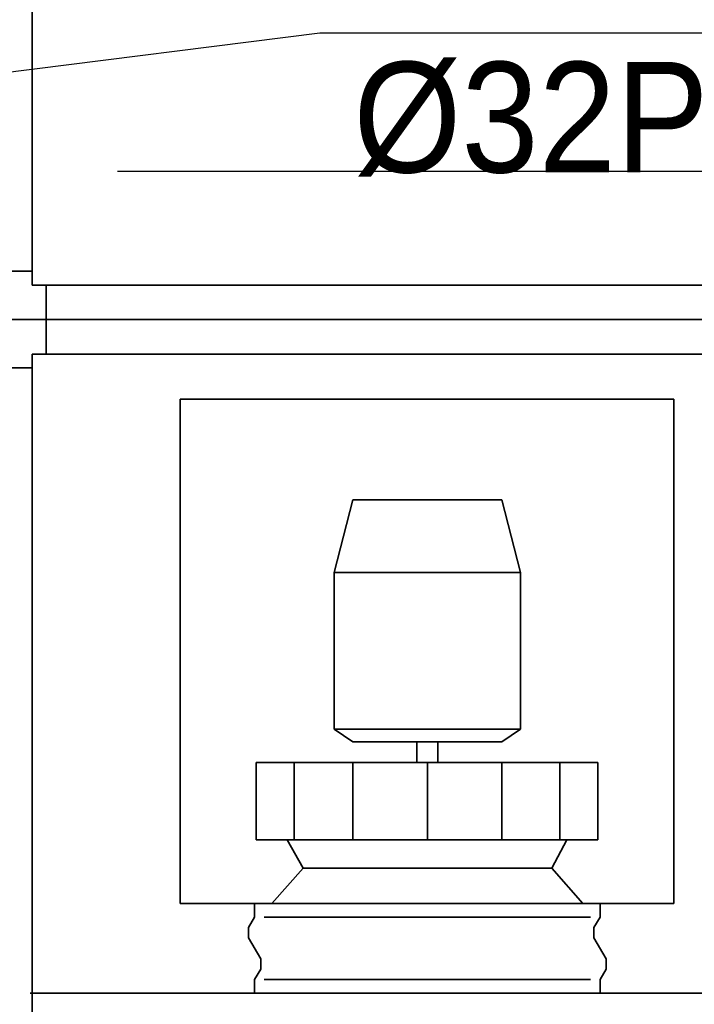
# Model space of a CAD drawing. Header units: millimetres. Extents: x -53858 to 733, y -20463 to 1307.
# Tile 26 of 256: x -51294 to -51197, y -16865 to -16722. Entities that reach past the tile are written whole.
import ezdxf

# ---------------------------------------------------------------- set-up
doc = ezdxf.new("R2010")
doc.units = ezdxf.units.MM
doc.linetypes.add('CONTINOUS', pattern=[0])
doc.linetypes.add('XREF_2024_11_27_RZUT_BASEN_CAD$0$ACAD_ISO02W100', pattern=[15, 12, -3])
doc.layers.add('_HVAC_urzadzenia', color=251, linetype='Continuous', lineweight=35)
doc.layers.add('is_skropliny_opis_ALDI', color=27, linetype='CONTINOUS', lineweight=30)
doc.layers.add('IS_PODKLAD', color=252, linetype='Continuous')
doc.layers.add('XREF_2024_11_27_RZUT_BASEN_CAD$0$_ściany', color=8, linetype='Continuous')
doc.styles.add('styl_FI', font='arial.ttf', dxfattribs={"width": 0.9, "height": 16})

# ---------------------------------------------------------------- blocks, each defined once
blk = doc.blocks.new('XREF_2024_11_27_RZUT_BASEN_CAD')
at = {"layer": 'XREF_2024_11_27_RZUT_BASEN_CAD$0$_ściany', "linetype": 'XREF_2024_11_27_RZUT_BASEN_CAD$0$ACAD_ISO02W100', "ltscale": 10}
blk.add_line((-53680.08, -16743.93), (-49212.84, -16743.93), dxfattribs=at)
blk = doc.blocks.new('A$C79602BCA')
for p, q in [((4650, 2433), (4650, 33)), ((4650, 2433), (4650, 33)), ((4600, 2383), (4600, 83)), ((4700, 2383), (4700, 83)), ((5625, 2380), (5625, 80)), ((4765, 297), (4765, 1012)), ((4765, 1012), (5495, 1012)), ((5495, 297), (5495, 1012)), ((5495, 380), (5495, 930)), ((5625, 380), (5625, 930)), ((5575, 914), (5545, 896)), ((5590, 914), (5575, 914)), ((5605, 905), (5590, 914)), ((5403, 902), (5291, 902)), ((5291, 902), (5291, 407)), ((5403, 407), (5403, 902)), ((5515, 905), (5495, 905)), ((5530, 896), (5515, 905)), ((5625, 905), (5605, 905)), ((5515, 419), (5515, 891)), ((5545, 896), (5530, 896)), ((5605, 419), (5605, 891)), ((5444, 835), (5495, 880)), ((5444, 835), (5403, 857)), ((5403, 847), (5291, 847)), ((5444, 475), (5444, 835)), ((4911, 763), (5016, 790)), ((5243, 790), (5016, 790)), ((5016, 790), (5016, 520)), ((5261, 763), (5243, 790)), ((5243, 520), (5243, 790)), ((4911, 547), (4911, 763)), ((5261, 547), (5261, 763)), ((5403, 763), (5291, 763)), ((5261, 670), (5291, 670)), ((5403, 655), (5291, 655)), ((5261, 640), (5291, 640)), ((5016, 520), (4911, 547)), ((5261, 547), (5243, 520)), ((5403, 547), (5291, 547)), ((5016, 520), (5243, 520)), ((5444, 475), (5403, 452)), ((5495, 430), (5444, 475)), ((5403, 462), (5291, 462)), ((5575, 414), (5545, 396)), ((5590, 414), (5575, 414)), ((5605, 405), (5590, 414)), ((5291, 407), (5403, 407)), ((5515, 405), (5495, 405)), ((5530, 396), (5515, 405)), ((5625, 405), (5605, 405)), ((5545, 396), (5530, 396)), ((5495, 297), (4765, 297)), ((4650, 103), (4600, 103)), ((4650, 103), (4700, 103)), ((3650, 83), (4600, 83)), ((4600, 83), (3650, 83)), ((4580, 33), (4580, 83)), ((4700, 83), (5775, 83)), ((5775, 83), (4700, 83)), ((4720, 33), (4720, 83))]:
    blk.add_line(p, q)

msp = doc.modelspace()

# ---------------------------------------------------------------- linework, layer by layer
at = {"layer": 'is_skropliny_opis_ALDI'}
for p, q in [((-51300.04, -16730.12), (-51250.81, -16723.9)), ((-51250.81, -16723.9), (-51164.16, -16723.9))]:
    msp.add_line(p, q, dxfattribs=at)

# ---------------------------------------------------------------- block references
at = {"layer": '_HVAC_urzadzenia', "xscale": 0.09999999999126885, "yscale": 0.09999999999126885, "zscale": 0.09999999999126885, "rotation": 270}
msp.add_blockref('A$C79602BCA', (-51300.74, -16300.43), dxfattribs=at)
msp.add_blockref('A$C79602BCA', (-51300.74, -16300.43), dxfattribs=at)
at = {"layer": 'IS_PODKLAD'}
msp.add_blockref('XREF_2024_11_27_RZUT_BASEN_CAD', (0, 0), dxfattribs=at)

# ---------------------------------------------------------------- texts
at = {"layer": 'is_skropliny_opis_ALDI', "style": 'styl_FI', "width": 0.9}
msp.add_text('%%C32PVC', height=16, dxfattribs=at).set_placement((-51245.96, -16744.13, -13989.85))

doc.saveas('drawing.dxf')
